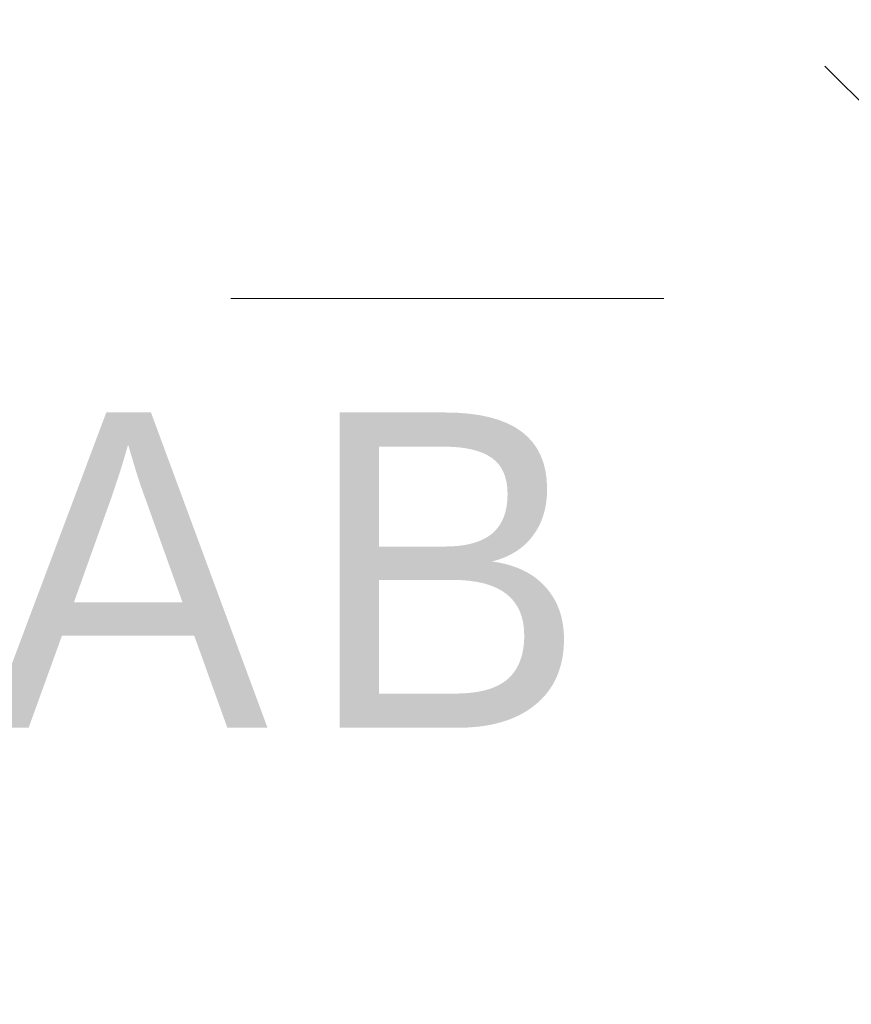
# Model space of a CAD drawing. Header units: millimetres. Extents: x -437 to 139813, y -473 to 90544.
# Tile 83 of 149: x 59368 to 60686, y 65525 to 67086. Entities that reach past the tile are written whole.
import ezdxf

# ---------------------------------------------------------------- set-up
doc = ezdxf.new("R2010")
doc.units = ezdxf.units.MM
doc.linetypes.add('DGN Style 1', pattern=[688.000884, 1.14476, -686.856124])
doc.linetypes.add('DGN Style 2', pattern=[1144.760206, 686.856124, -457.904082])
doc.layers.add('059 Kader (tekening)', color=253, linetype='Continuous', lineweight=13)
doc.layers.add('Xref', color=253, linetype='Continuous')
doc.styles.add('pres Arial 05.0 mm', font='txt', dxfattribs={"height": 5})

# ---------------------------------------------------------------- blocks, each defined once
blk = doc.blocks.new('AE1')
at = {"layer": '059 Kader (tekening)', "color": 12, "linetype": 'Continuous', "lineweight": 13}
mesh = blk.add_polyface(dxfattribs=at)
corners = [(0, 0), (1399, 0), (1399, 841), (0, 841)]
mesh.append_faces([[corners[k] for k in face] for face in [(3, 1, 2)]], dxfattribs={"vtx0": -1, "color": 12})
mesh.append_faces([[corners[k] for k in face] for face in [(3, 0, 1)]], dxfattribs={"vtx2": -1, "color": 12})
at = {"layer": '059 Kader (tekening)', "color": 12, "linetype": 'Continuous', "lineweight": 35}
mesh = blk.add_polyface(dxfattribs=at)
corners = [(10, 10), (1389, 10), (1389, 831), (10, 831)]
mesh.append_faces([[corners[k] for k in face] for face in [(0, 2, 3)]], dxfattribs={"vtx0": -1, "color": 12})
mesh.append_faces([[corners[k] for k in face] for face in [(1, 2, 0)]], dxfattribs={"vtx1": -1, "color": 12})

msp = doc.modelspace()

# ---------------------------------------------------------------- block references
at = {"layer": 'Xref', "linetype": 'Continuous', "lineweight": 35, "xscale": 100, "yscale": 100, "zscale": 100}
msp.add_blockref('AE1', (-87, 6444.2), dxfattribs=at)

# ---------------------------------------------------------------- texts
at = {"layer": 'Xref', "linetype": 'Continuous', "lineweight": 25, "insert": (58497.6, 66213.4), "char_height": 500, "attachment_point": 5, "line_spacing_factor": 0.6, "style": 'pres Arial 05.0 mm'}
msp.add_mtext('\\T1.130;BETA-LAB', dxfattribs=at)

# ---------------------------------------------------------------- meshes
at = {"layer": 'Xref', "linetype": 'DGN Style 1', "lineweight": 13}
mesh = msp.add_polyface(dxfattribs=at)
corners = [(52913, 85844.2), (67613, 85844.2), (67613, 60044.2), (60263, 60044.2), (41813, 60044.2), (41813, 85844.2), (49313, 85844.2), (49313, 85834.2), (52913, 85834.2)]
mesh.append_faces([[corners[k] for k in face] for face in [(3, 1, 2), (1, 8, 0), (7, 5, 6)]], dxfattribs={"vtx0": -1})
mesh.append_faces([[corners[k] for k in face] for face in [(8, 3, 7), (4, 7, 3)]], dxfattribs={"vtx0": -1, "vtx1": -1})
mesh.append_faces([[corners[k] for k in face] for face in [(3, 8, 1)]], dxfattribs={"vtx0": -1, "vtx1": -1, "vtx2": -1})
mesh.append_faces([[corners[k] for k in face] for face in [(7, 4, 5)]], dxfattribs={"vtx0": -1, "vtx2": -1})
at = {"layer": 'Xref', "linetype": 'DGN Style 2', "lineweight": 13}
mesh = msp.add_polyface(dxfattribs=at)
corners = [(59213, 66644.2), (61013, 66644.2), (61013, 68444.2), (59213, 68444.2)]
mesh.append_faces([[corners[k] for k in face] for face in [(3, 1, 2)]], dxfattribs={"vtx0": -1})
mesh.append_faces([[corners[k] for k in face] for face in [(3, 0, 1)]], dxfattribs={"vtx2": -1})

doc.saveas('drawing.dxf')
